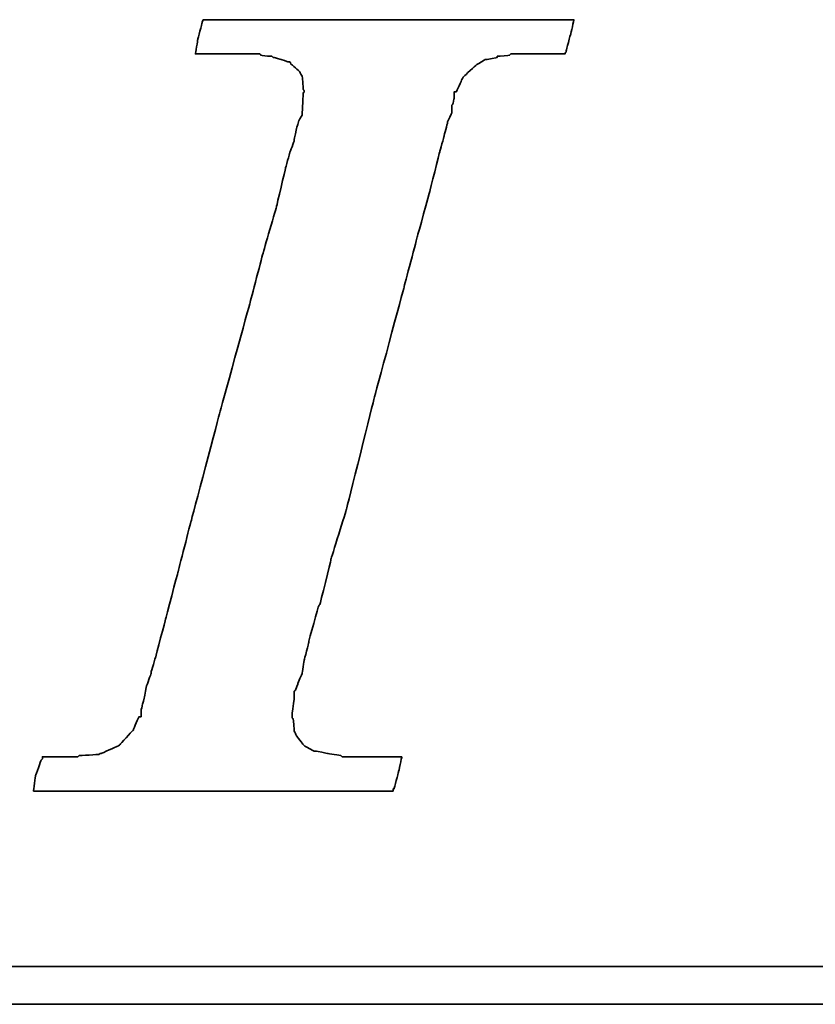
# Model space of a CAD drawing. Header units: millimetres. Extents: x 66 to 553, y -62 to 114.
# Tile 32 of 49: x 425.14 to 429.62, y -10.24 to -4.69. Entities that reach past the tile are written whole.
import ezdxf

# ---------------------------------------------------------------- set-up
doc = ezdxf.new("R2010")
doc.units = ezdxf.units.MM
doc.header["$LTSCALE"] = 0.15
doc.layers.add('DIM', color=4, linetype='CONTINUOUS')
doc.layers.add('layer 1', color=7, linetype='CONTINUOUS')

# ---------------------------------------------------------------- blocks, each defined once
blk = doc.blocks.new('TBI MOTION logo(完整正式版)')
at = {"layer": 'layer 1', "color": 22, "lineweight": 35}
for points, knots in [([(-40.59125, -7.94375), (-40.59125, -7.94375), (-40.97375, -7.94375), (-40.97375, -7.94375), (-40.97375, -7.94375), (-40.97375, -7.94375), (-41.38125, -7.94375), (-41.38125, -7.94375), (-41.38125, -7.94375), (-41.38125, -7.94375), (-41.54875, -7.94375), (-41.54875, -7.94375), (-41.54875, -7.94375), (-41.54875, -7.94375), (-41.59875, -7.94375), (-41.59875, -7.94375), (-41.59875, -7.94375), (-41.59875, -7.94375), (-41.88375, -7.94375), (-41.88375, -7.94375), (-41.88375, -7.94375), (-41.88375, -7.94375), (-41.90875, -7.91875), (-41.90875, -7.91875), (-41.90875, -7.91875), (-41.90875, -7.91875), (-42.19875, -7.87125), (-42.19875, -7.87125), (-42.19875, -7.87125), (-42.19875, -7.87125), (-42.43875, -7.82375), (-42.43875, -7.82375), (-42.43875, -7.82375), (-42.43875, -7.82375), (-42.45875, -7.82375), (-42.45875, -7.82375), (-42.45875, -7.82375), (-42.45875, -7.82375), (-42.48625, -7.82375), (-42.48625, -7.82375), (-42.48625, -7.82375), (-42.48625, -7.82375), (-42.67625, -7.72375), (-42.67625, -7.72375), (-42.67625, -7.72375), (-42.67625, -7.72375), (-42.70125, -7.70375), (-42.70125, -7.70375), (-42.70125, -7.70375), (-42.70125, -7.70375), (-42.72375, -7.67875), (-42.72375, -7.67875), (-42.72375, -7.67875), (-42.72375, -7.67875), (-42.86875, -7.48875), (-42.86875, -7.48875), (-42.86875, -7.48875), (-42.86875, -7.48875), (-42.89375, -7.43875), (-42.89375, -7.43875), (-42.89375, -7.43875), (-42.89375, -7.43875), (-42.91875, -7.38875), (-42.91875, -7.38875), (-42.91875, -7.38875), (-42.91875, -7.38875), (-42.93875, -7.12875), (-42.93875, -7.12875), (-42.93875, -7.12875), (-42.93875, -7.12875), (-42.96375, -7.10375), (-42.96375, -7.10375), (-42.96375, -7.10375), (-42.96375, -7.10375), (-42.96375, -7.05375), (-42.96375, -7.05375), (-42.96375, -7.05375), (-42.96375, -7.05375), (-42.96375, -7.00875), (-42.96375, -7.00875), (-42.96375, -7.00875), (-42.96375, -7.00875), (-42.91875, -6.69625), (-42.91875, -6.69625), (-42.91875, -6.69625), (-42.91875, -6.69625), (-42.91875, -6.62375), (-42.91875, -6.62375), (-42.91875, -6.62375), (-42.91875, -6.62375), (-42.91875, -6.59625), (-42.91875, -6.59625), (-42.91875, -6.59625), (-42.91875, -6.59625), (-42.91875, -6.57375), (-42.91875, -6.57375), (-42.91875, -6.57375), (-42.91875, -6.57375), (-42.91875, -6.52875), (-42.91875, -6.52875), (-42.91875, -6.52875), (-42.91875, -6.52875), (-42.89375, -6.50375), (-42.89375, -6.50375), (-42.89375, -6.50375), (-42.89375, -6.50375), (-42.84375, -6.38375), (-42.84375, -6.38375), (-42.84375, -6.38375), (-42.84375, -6.38375), (-42.84375, -6.35875), (-42.84375, -6.35875), (-42.84375, -6.35875), (-42.84375, -6.35875), (-42.74625, -6.14375), (-42.74625, -6.14375), (-42.74625, -6.14375), (-42.74625, -6.14375), (-42.70125, -5.85375), (-42.70125, -5.85375), (-42.70125, -5.85375), (-42.70125, -5.85375), (-42.60375, -5.47125), (-42.60375, -5.47125), (-42.60375, -5.47125), (-42.60375, -5.47125), (-42.60375, -5.44875), (-42.60375, -5.44875), (-42.60375, -5.44875), (-42.60375, -5.44875), (-42.38875, -4.67875), (-42.38875, -4.67875), (-42.38875, -4.67875), (-42.38875, -4.67875), (-42.36375, -4.65375), (-42.36375, -4.65375), (-42.36375, -4.65375), (-42.36375, -4.65375), (-42.12375, -3.69625), (-42.12375, -3.69625), (-42.12375, -3.69625), (-42.12375, -3.69625), (-42.12375, -3.67374), (-42.12375, -3.67374), (-42.12375, -3.67374), (-42.12375, -3.67374), (-41.78875, -2.59374), (-41.78875, -2.59374), (-41.78875, -2.59374), (-41.78875, -2.59374), (-41.18875, -0.19375), (-41.18875, -0.19375), (-41.18875, -0.19375), (-41.18875, -0.19375), (-40.54375, 2.20624), (-40.54375, 2.20624), (-40.54375, 2.20624), (-40.54375, 2.20624), (-40.25375, 3.30875), (-40.25375, 3.30875), (-40.25375, 3.30875), (-40.25375, 3.30875), (-39.98875, 4.27125), (-39.98875, 4.27125), (-39.98875, 4.27125), (-39.98875, 4.27125), (-39.77375, 5.13125), (-39.77375, 5.13125), (-39.77375, 5.13125), (-39.77375, 5.13125), (-39.67875, 5.47125), (-39.67875, 5.47125), (-39.67875, 5.47125), (-39.67875, 5.47125), (-39.60375, 5.75625), (-39.60375, 5.75625), (-39.60375, 5.75625), (-39.60375, 5.75625), (-39.60375, 5.78125), (-39.60375, 5.78125), (-39.60375, 5.78125), (-39.60375, 5.78125), (-39.50875, 5.97125), (-39.50875, 5.97125), (-39.50875, 5.97125), (-39.50875, 5.97125), (-39.50875, 6.13875), (-39.50875, 6.13875), (-39.50875, 6.13875), (-39.50875, 6.13875), (-39.48625, 6.16625), (-39.48625, 6.16625), (-39.48625, 6.16625), (-39.48625, 6.16625), (-39.46125, 6.28625), (-39.46125, 6.28625), (-39.46125, 6.28625), (-39.46125, 6.28625), (-39.46125, 6.42625), (-39.46125, 6.42625), (-39.46125, 6.42625), (-39.46125, 6.42625), (-39.41375, 6.42625), (-39.41375, 6.42625), (-39.41375, 6.42625), (-39.41375, 6.42625), (-39.29375, 6.69125), (-39.29375, 6.69125), (-39.29375, 6.69125), (-39.29375, 6.69125), (-39.26875, 6.74125), (-39.26875, 6.74125), (-39.26875, 6.74125), (-39.26875, 6.74125), (-39.24375, 6.76625), (-39.24375, 6.76625), (-39.24375, 6.76625), (-39.24375, 6.76625), (-38.98375, 7.00624), (-38.98375, 7.00624), (-38.98375, 7.00624), (-38.98375, 7.00624), (-38.95625, 7.02624), (-38.95625, 7.02624), (-38.95625, 7.02624), (-38.95625, 7.02624), (-38.78875, 7.12624), (-38.78875, 7.12624), (-38.78875, 7.12624), (-38.78875, 7.12624), (-38.76375, 7.12624), (-38.76375, 7.12624), (-38.76375, 7.12624), (-38.76375, 7.12624), (-38.74375, 7.12624), (-38.74375, 7.12624), (-38.74375, 7.12624), (-38.74375, 7.12624), (-38.52875, 7.17125), (-38.52875, 7.17125), (-38.52875, 7.17125), (-38.52875, 7.17125), (-38.52875, 7.19624), (-38.52875, 7.19624), (-38.52875, 7.19624), (-38.52875, 7.19624), (-38.50375, 7.19624), (-38.50375, 7.19624), (-38.50375, 7.19624), (-38.50375, 7.19624), (-38.26125, 7.21875), (-38.26125, 7.21875), (-38.26125, 7.21875), (-38.26125, 7.21875), (-38.23875, 7.24624), (-38.23875, 7.24624), (-38.23875, 7.24624), (-38.23875, 7.24624), (-38.21625, 7.24624), (-38.21625, 7.24624), (-38.21625, 7.24624), (-38.21625, 7.24624), (-38.18875, 7.24624), (-38.18875, 7.24624), (-38.18875, 7.24624), (-38.18875, 7.24624), (-37.90375, 7.24624), (-37.90375, 7.24624), (-37.90375, 7.24624), (-37.90375, 7.24624), (-37.85375, 7.24624), (-37.85375, 7.24624), (-37.85375, 7.24624), (-37.85375, 7.24624), (-37.75875, 7.24624), (-37.75875, 7.24624), (-37.75875, 7.24624), (-37.75875, 7.24624), (-37.42375, 7.24624), (-37.42375, 7.24624), (-37.42375, 7.24624), (-37.42375, 7.24624), (-37.08875, 7.24624), (-37.08875, 7.24624), (-37.08875, 7.24624), (-37.08875, 7.24624), (-37.06375, 7.24624), (-37.06375, 7.24624), (-37.06375, 7.24624), (-37.06375, 7.24624), (-37.06375, 7.26624), (-37.06375, 7.26624), (-37.06375, 7.26624), (-37.06375, 7.26624), (-37.03875, 7.29125), (-37.03875, 7.29125), (-37.03875, 7.29125), (-37.03875, 7.29125), (-37.03875, 7.31625), (-37.03875, 7.31625), (-37.03875, 7.31625), (-37.03875, 7.31625), (-36.94125, 7.67625), (-36.94125, 7.67625), (-36.94125, 7.67625), (-36.94125, 7.67625), (-36.86875, 7.98625), (-36.86875, 7.98625), (-36.86875, 7.98625), (-36.86875, 7.98625), (-36.98875, 7.98625), (-36.98875, 7.98625), (-36.98875, 7.98625), (-36.98875, 7.98625), (-37.42375, 7.98625), (-37.42375, 7.98625), (-37.42375, 7.98625), (-37.42375, 7.98625), (-37.94875, 7.98625), (-37.94875, 7.98625), (-37.94875, 7.98625), (-37.94875, 7.98625), (-38.57375, 7.98625), (-38.57375, 7.98625), (-38.57375, 7.98625), (-38.57375, 7.98625), (-39.29375, 7.98625), (-39.29375, 7.98625), (-39.29375, 7.98625), (-39.29375, 7.98625), (-40.82875, 7.98625), (-40.82875, 7.98625), (-40.82875, 7.98625), (-40.82875, 7.98625), (-42.36375, 7.98625), (-42.36375, 7.98625), (-42.36375, 7.98625), (-42.36375, 7.98625), (-43.08375, 7.98625), (-43.08375, 7.98625), (-43.08375, 7.98625), (-43.08375, 7.98625), (-43.70875, 7.98625), (-43.70875, 7.98625), (-43.70875, 7.98625), (-43.70875, 7.98625), (-44.23375, 7.98625), (-44.23375, 7.98625), (-44.23375, 7.98625), (-44.23375, 7.98625), (-44.66875, 7.98625), (-44.66875, 7.98625), (-44.66875, 7.98625), (-44.66875, 7.98625), (-44.88375, 7.98625), (-44.88375, 7.98625), (-44.88375, 7.98625), (-44.88375, 7.98625), (-44.90875, 7.94125), (-44.90875, 7.94125), (-44.90875, 7.94125), (-44.90875, 7.94125), (-44.90875, 7.91625), (-44.90875, 7.91625), (-44.90875, 7.91625), (-44.90875, 7.91625), (-45.00375, 7.55625), (-45.00375, 7.55625), (-45.00375, 7.55625), (-45.00375, 7.55625), (-45.05375, 7.24624), (-45.05375, 7.24624), (-45.05375, 7.24624), (-45.05375, 7.24624), (-44.61875, 7.24624), (-44.61875, 7.24624), (-44.61875, 7.24624), (-44.61875, 7.24624), (-44.11375, 7.24624), (-44.11375, 7.24624), (-44.11375, 7.24624), (-44.11375, 7.24624), (-43.99375, 7.24624), (-43.99375, 7.24624), (-43.99375, 7.24624), (-43.99375, 7.24624), (-43.94625, 7.24624), (-43.94625, 7.24624), (-43.94625, 7.24624), (-43.94625, 7.24624), (-43.92374, 7.24624), (-43.92374, 7.24624), (-43.92374, 7.24624), (-43.92374, 7.24624), (-43.65875, 7.24624), (-43.65875, 7.24624), (-43.65875, 7.24624), (-43.65875, 7.24624), (-43.63875, 7.21875), (-43.63875, 7.21875), (-43.63875, 7.21875), (-43.63875, 7.21875), (-43.46875, 7.19624), (-43.46875, 7.19624), (-43.46875, 7.19624), (-43.46875, 7.19624), (-43.39875, 7.19624), (-43.39875, 7.19624), (-43.39875, 7.19624), (-43.39875, 7.19624), (-43.37125, 7.17125), (-43.37125, 7.17125), (-43.37125, 7.17125), (-43.37125, 7.17125), (-43.34875, 7.17125), (-43.34875, 7.17125), (-43.34875, 7.17125), (-43.34875, 7.17125), (-43.20375, 7.12624), (-43.20375, 7.12624), (-43.20375, 7.12624), (-43.20375, 7.12624), (-43.05875, 7.07624), (-43.05875, 7.07624), (-43.05875, 7.07624), (-43.05875, 7.07624), (-43.01375, 7.07624), (-43.01375, 7.07624), (-43.01375, 7.07624), (-43.01375, 7.07624), (-42.98875, 7.02624), (-42.98875, 7.02624), (-42.98875, 7.02624), (-42.98875, 7.02624), (-42.79875, 6.86125), (-42.79875, 6.86125), (-42.79875, 6.86125), (-42.79875, 6.86125), (-42.77375, 6.81125), (-42.77375, 6.81125), (-42.77375, 6.81125), (-42.77375, 6.81125), (-42.74625, 6.76625), (-42.74625, 6.76625), (-42.74625, 6.76625), (-42.74625, 6.76625), (-42.72375, 6.47625), (-42.72375, 6.47625), (-42.72375, 6.47625), (-42.72375, 6.47625), (-42.70125, 6.45124), (-42.70125, 6.45124), (-42.70125, 6.45124), (-42.70125, 6.45124), (-42.70125, 6.42625), (-42.70125, 6.42625), (-42.70125, 6.42625), (-42.70125, 6.42625), (-42.72375, 6.40625), (-42.72375, 6.40625), (-42.72375, 6.40625), (-42.72375, 6.40625), (-42.74625, 5.97125), (-42.74625, 5.97125), (-42.74625, 5.97125), (-42.74625, 5.97125), (-42.74625, 5.94625), (-42.74625, 5.94625), (-42.74625, 5.94625), (-42.74625, 5.94625), (-42.74625, 5.92625), (-42.74625, 5.92625), (-42.74625, 5.92625), (-42.74625, 5.92625), (-42.77375, 5.87625), (-42.77375, 5.87625), (-42.77375, 5.87625), (-42.77375, 5.87625), (-42.81875, 5.80625), (-42.81875, 5.80625), (-42.81875, 5.80625), (-42.81875, 5.80625), (-42.86875, 5.63625), (-42.86875, 5.63625), (-42.86875, 5.63625), (-42.86875, 5.63625), (-42.91875, 5.39625), (-42.91875, 5.39625), (-42.91875, 5.39625), (-42.91875, 5.39625), (-42.91875, 5.37124), (-42.91875, 5.37124), (-42.91875, 5.37124), (-42.91875, 5.37124), (-43.01375, 5.10874), (-43.01375, 5.10874), (-43.01375, 5.10874), (-43.01375, 5.10874), (-43.10875, 4.77124), (-43.10875, 4.77124), (-43.10875, 4.77124), (-43.10875, 4.77124), (-43.29875, 3.95625), (-43.29875, 3.95625), (-43.29875, 3.95625), (-43.29875, 3.95625), (-43.58875, 2.95125), (-43.58875, 2.95125), (-43.58875, 2.95125), (-43.58875, 2.95125), (-43.87375, 1.87125), (-43.87375, 1.87125), (-43.87375, 1.87125), (-43.87375, 1.87125), (-44.52625, -0.50374), (-44.52625, -0.50374), (-44.52625, -0.50374), (-44.52625, -0.50374), (-45.14875, -2.85375), (-45.14875, -2.85375), (-45.14875, -2.85375), (-45.14875, -2.85375), (-45.43375, -3.95875), (-45.43375, -3.95875), (-45.43375, -3.95875), (-45.43375, -3.95875), (-45.69875, -4.96875), (-45.69875, -4.96875), (-45.69875, -4.96875), (-45.69875, -4.96875), (-45.91375, -5.78375), (-45.91375, -5.78375), (-45.91375, -5.78375), (-45.91375, -5.78375), (-46.01375, -6.11875), (-46.01375, -6.11875), (-46.01375, -6.11875), (-46.01375, -6.11875), (-46.01375, -6.14375), (-46.01375, -6.14375), (-46.01375, -6.14375), (-46.01375, -6.14375), (-46.10875, -6.40875), (-46.10875, -6.40875), (-46.10875, -6.40875), (-46.10875, -6.40875), (-46.15375, -6.64875), (-46.15375, -6.64875), (-46.15375, -6.64875), (-46.15375, -6.64875), (-46.20375, -6.83875), (-46.20375, -6.83875), (-46.20375, -6.83875), (-46.20375, -6.83875), (-46.22875, -6.93375), (-46.22875, -6.93375), (-46.22875, -6.93375), (-46.22875, -6.93375), (-46.22875, -7.07875), (-46.22875, -7.07875), (-46.22875, -7.07875), (-46.22875, -7.07875), (-46.27375, -7.07875), (-46.27375, -7.07875), (-46.27375, -7.07875), (-46.27375, -7.07875), (-46.39375, -7.34375), (-46.39375, -7.34375), (-46.39375, -7.34375), (-46.39375, -7.34375), (-46.39375, -7.36875), (-46.39375, -7.36875), (-46.39375, -7.36875), (-46.39375, -7.36875), (-46.42125, -7.38875), (-46.42125, -7.38875), (-46.42125, -7.38875), (-46.42125, -7.38875), (-46.68375, -7.67875), (-46.68375, -7.67875), (-46.68375, -7.67875), (-46.68375, -7.67875), (-46.70875, -7.70375), (-46.70875, -7.70375), (-46.70875, -7.70375), (-46.70875, -7.70375), (-46.75375, -7.72375), (-46.75375, -7.72375), (-46.75375, -7.72375), (-46.75375, -7.72375), (-47.08875, -7.87125), (-47.08875, -7.87125), (-47.08875, -7.87125), (-47.08875, -7.87125), (-47.11625, -7.87125), (-47.11625, -7.87125), (-47.11625, -7.87125), (-47.11625, -7.87125), (-47.13875, -7.89375), (-47.13875, -7.89375), (-47.13875, -7.89375), (-47.13875, -7.89375), (-47.56875, -7.91875), (-47.56875, -7.91875), (-47.56875, -7.91875), (-47.56875, -7.91875), (-47.59625, -7.94375), (-47.59625, -7.94375), (-47.59625, -7.94375), (-47.59625, -7.94375), (-47.64375, -7.94375), (-47.64375, -7.94375), (-47.64375, -7.94375), (-47.64375, -7.94375), (-47.73625, -7.94375), (-47.73625, -7.94375), (-47.73625, -7.94375), (-47.73625, -7.94375), (-48.07375, -7.94375), (-48.07375, -7.94375), (-48.07375, -7.94375), (-48.07375, -7.94375), (-48.36125, -7.94375), (-48.36125, -7.94375), (-48.36125, -7.94375), (-48.36125, -7.94375), (-48.36125, -7.96625), (-48.36125, -7.96625), (-48.36125, -7.96625), (-48.36125, -7.96625), (-48.36125, -7.99125), (-48.36125, -7.99125), (-48.36125, -7.99125), (-48.36125, -7.99125), (-48.38875, -8.01375), (-48.38875, -8.01375), (-48.38875, -8.01375), (-48.38875, -8.01375), (-48.50875, -8.34875), (-48.50875, -8.34875), (-48.50875, -8.34875), (-48.50875, -8.34875), (-48.55375, -8.68625), (-48.55375, -8.68625), (-48.55375, -8.68625), (-48.55375, -8.68625), (-48.45875, -8.68625), (-48.45875, -8.68625), (-48.45875, -8.68625), (-48.45875, -8.68625), (-48.07375, -8.68625), (-48.07375, -8.68625), (-48.07375, -8.68625), (-48.07375, -8.68625), (-47.52375, -8.68625), (-47.52375, -8.68625), (-47.52375, -8.68625), (-47.52375, -8.68625), (-46.92375, -8.68625), (-46.92375, -8.68625), (-46.92375, -8.68625), (-46.92375, -8.68625), (-46.25375, -8.68625), (-46.25375, -8.68625), (-46.25375, -8.68625), (-46.25375, -8.68625), (-46.20375, -8.68625), (-46.20375, -8.68625), (-46.20375, -8.68625), (-46.20375, -8.68625), (-44.71375, -8.68625), (-44.71375, -8.68625), (-44.71375, -8.68625), (-44.71375, -8.68625), (-43.22875, -8.68625), (-43.22875, -8.68625), (-43.22875, -8.68625), (-43.22875, -8.68625), (-42.55875, -8.68625), (-42.55875, -8.68625), (-42.55875, -8.68625), (-42.55875, -8.68625), (-42.50875, -8.68625), (-42.50875, -8.68625), (-42.50875, -8.68625), (-42.50875, -8.68625), (-41.93375, -8.68625), (-41.93375, -8.68625), (-41.93375, -8.68625), (-41.93375, -8.68625), (-41.38125, -8.68625), (-41.38125, -8.68625), (-41.38125, -8.68625), (-41.38125, -8.68625), (-40.97375, -8.68625), (-40.97375, -8.68625), (-40.97375, -8.68625), (-40.97375, -8.68625), (-40.78125, -8.68625), (-40.78125, -8.68625), (-40.78125, -8.68625), (-40.78125, -8.68625), (-40.78125, -8.63875), (-40.78125, -8.63875), (-40.78125, -8.63875), (-40.78125, -8.63875), (-40.75875, -8.63875), (-40.75875, -8.63875), (-40.75875, -8.63875), (-40.75875, -8.63875), (-40.66375, -8.27875), (-40.66375, -8.27875), (-40.66375, -8.27875), (-40.66375, -8.27875), (-40.59125, -7.94375), (-40.59125, -7.94375)], [0, 0, 0, 0, 0.00558659, 0.00558659, 0.00558659, 0.0055866, 0.01117318, 0.01117318, 0.01117318, 0.01117319, 0.01675978, 0.01675978, 0.01675978, 0.01675979, 0.02234637, 0.02234637, 0.02234637, 0.02234638, 0.02793296, 0.02793296, 0.02793296, 0.02793297, 0.03351955, 0.03351955, 0.03351955, 0.03351956, 0.03910615, 0.03910615, 0.03910615, 0.03910616, 0.04469274, 0.04469274, 0.04469274, 0.04469275, 0.05027933, 0.05027933, 0.05027933, 0.05027934, 0.05586592, 0.05586592, 0.05586592, 0.05586593, 0.06145251, 0.06145251, 0.06145251, 0.06145252, 0.06703911, 0.06703911, 0.06703911, 0.06703912, 0.0726257, 0.0726257, 0.0726257, 0.07262571, 0.07821229, 0.07821229, 0.07821229, 0.0782123, 0.08379888, 0.08379888, 0.08379888, 0.08379889, 0.08938547, 0.08938547, 0.08938547, 0.08938548, 0.09497207, 0.09497207, 0.09497207, 0.09497208, 0.10055866, 0.10055866, 0.10055866, 0.10055867, 0.10614525, 0.10614525, 0.10614525, 0.10614526, 0.11173184, 0.11173184, 0.11173184, 0.11173185, 0.11731844, 0.11731844, 0.11731844, 0.11731845, 0.12290503, 0.12290503, 0.12290503, 0.12290504, 0.12849162, 0.12849162, 0.12849162, 0.12849163, 0.13407821, 0.13407821, 0.13407821, 0.13407822, 0.1396648, 0.1396648, 0.1396648, 0.13966481, 0.1452514, 0.1452514, 0.1452514, 0.14525141, 0.15083799, 0.15083799, 0.15083799, 0.150838, 0.15642458, 0.15642458, 0.15642458, 0.15642459, 0.16201117, 0.16201117, 0.16201117, 0.16201118, 0.16759777, 0.16759777, 0.16759777, 0.16759778, 0.17318436, 0.17318436, 0.17318436, 0.17318437, 0.17877095, 0.17877095, 0.17877095, 0.17877096, 0.18435754, 0.18435754, 0.18435754, 0.18435755, 0.18994413, 0.18994413, 0.18994413, 0.18994414, 0.19553073, 0.19553073, 0.19553073, 0.19553074, 0.20111732, 0.20111732, 0.20111732, 0.20111733, 0.20670391, 0.20670391, 0.20670391, 0.20670392, 0.2122905, 0.2122905, 0.2122905, 0.21229051, 0.21787709, 0.21787709, 0.21787709, 0.2178771, 0.22346369, 0.22346369, 0.22346369, 0.2234637, 0.22905028, 0.22905028, 0.22905028, 0.22905029, 0.23463687, 0.23463687, 0.23463687, 0.23463688, 0.24022346, 0.24022346, 0.24022346, 0.24022347, 0.24581006, 0.24581006, 0.24581006, 0.24581007, 0.25139665, 0.25139665, 0.25139665, 0.25139666, 0.25698324, 0.25698324, 0.25698324, 0.25698325, 0.26256983, 0.26256983, 0.26256983, 0.26256984, 0.26815642, 0.26815642, 0.26815642, 0.26815643, 0.27374302, 0.27374302, 0.27374302, 0.27374303, 0.27932961, 0.27932961, 0.27932961, 0.27932962, 0.2849162, 0.2849162, 0.2849162, 0.28491621, 0.29050279, 0.29050279, 0.29050279, 0.2905028, 0.29608939, 0.29608939, 0.29608939, 0.2960894, 0.30167598, 0.30167598, 0.30167598, 0.30167599, 0.30726257, 0.30726257, 0.30726257, 0.30726258, 0.31284916, 0.31284916, 0.31284916, 0.31284917, 0.31843575, 0.31843575, 0.31843575, 0.31843576, 0.32402235, 0.32402235, 0.32402235, 0.32402236, 0.32960894, 0.32960894, 0.32960894, 0.32960895, 0.33519553, 0.33519553, 0.33519553, 0.33519554, 0.34078212, 0.34078212, 0.34078212, 0.34078213, 0.34636872, 0.34636872, 0.34636872, 0.34636873, 0.35195531, 0.35195531, 0.35195531, 0.35195532, 0.3575419, 0.3575419, 0.3575419, 0.35754191, 0.36312849, 0.36312849, 0.36312849, 0.3631285, 0.36871508, 0.36871508, 0.36871508, 0.36871509, 0.37430168, 0.37430168, 0.37430168, 0.37430169, 0.37988827, 0.37988827, 0.37988827, 0.37988828, 0.38547486, 0.38547486, 0.38547486, 0.38547487, 0.39106145, 0.39106145, 0.39106145, 0.39106146, 0.39664804, 0.39664804, 0.39664804, 0.39664805, 0.40223464, 0.40223464, 0.40223464, 0.40223465, 0.40782123, 0.40782123, 0.40782123, 0.40782124, 0.41340782, 0.41340782, 0.41340782, 0.41340783, 0.41899441, 0.41899441, 0.41899441, 0.41899442, 0.42458101, 0.42458101, 0.42458101, 0.42458102, 0.4301676, 0.4301676, 0.4301676, 0.43016761, 0.43575419, 0.43575419, 0.43575419, 0.4357542, 0.44134078, 0.44134078, 0.44134078, 0.44134079, 0.44692737, 0.44692737, 0.44692737, 0.44692738, 0.45251397, 0.45251397, 0.45251397, 0.45251398, 0.45810056, 0.45810056, 0.45810056, 0.45810057, 0.46368715, 0.46368715, 0.46368715, 0.46368716, 0.46927374, 0.46927374, 0.46927374, 0.46927375, 0.47486034, 0.47486034, 0.47486034, 0.47486035, 0.48044693, 0.48044693, 0.48044693, 0.48044694, 0.48603352, 0.48603352, 0.48603352, 0.48603353, 0.49162011, 0.49162011, 0.49162011, 0.49162012, 0.4972067, 0.4972067, 0.4972067, 0.49720671, 0.5027933, 0.5027933, 0.5027933, 0.50279331, 0.50837989, 0.50837989, 0.50837989, 0.5083799, 0.51396648, 0.51396648, 0.51396648, 0.51396649, 0.51955307, 0.51955307, 0.51955307, 0.51955308, 0.52513966, 0.52513966, 0.52513966, 0.52513967, 0.53072626, 0.53072626, 0.53072626, 0.53072627, 0.53631285, 0.53631285, 0.53631285, 0.53631286, 0.54189944, 0.54189944, 0.54189944, 0.54189945, 0.54748603, 0.54748603, 0.54748603, 0.54748604, 0.55307263, 0.55307263, 0.55307263, 0.55307264, 0.55865922, 0.55865922, 0.55865922, 0.55865923, 0.56424581, 0.56424581, 0.56424581, 0.56424582, 0.5698324, 0.5698324, 0.5698324, 0.56983241, 0.57541899, 0.57541899, 0.57541899, 0.575419, 0.58100559, 0.58100559, 0.58100559, 0.5810056, 0.58659218, 0.58659218, 0.58659218, 0.58659219, 0.59217877, 0.59217877, 0.59217877, 0.59217878, 0.59776536, 0.59776536, 0.59776536, 0.59776537, 0.60335196, 0.60335196, 0.60335196, 0.60335197, 0.60893855, 0.60893855, 0.60893855, 0.60893856, 0.61452514, 0.61452514, 0.61452514, 0.61452515, 0.62011173, 0.62011173, 0.62011173, 0.62011174, 0.62569832, 0.62569832, 0.62569832, 0.62569833, 0.63128492, 0.63128492, 0.63128492, 0.63128493, 0.63687151, 0.63687151, 0.63687151, 0.63687152, 0.6424581, 0.6424581, 0.6424581, 0.64245811, 0.64804469, 0.64804469, 0.64804469, 0.6480447, 0.65363128, 0.65363128, 0.65363128, 0.65363129, 0.65921788, 0.65921788, 0.65921788, 0.65921789, 0.66480447, 0.66480447, 0.66480447, 0.66480448, 0.67039106, 0.67039106, 0.67039106, 0.67039107, 0.67597765, 0.67597765, 0.67597765, 0.67597766, 0.68156425, 0.68156425, 0.68156425, 0.68156426, 0.68715084, 0.68715084, 0.68715084, 0.68715085, 0.69273743, 0.69273743, 0.69273743, 0.69273744, 0.69832402, 0.69832402, 0.69832402, 0.69832403, 0.70391061, 0.70391061, 0.70391061, 0.70391062, 0.70949721, 0.70949721, 0.70949721, 0.70949722, 0.7150838, 0.7150838, 0.7150838, 0.71508381, 0.72067039, 0.72067039, 0.72067039, 0.7206704, 0.72625698, 0.72625698, 0.72625698, 0.72625699, 0.73184358, 0.73184358, 0.73184358, 0.73184359, 0.73743017, 0.73743017, 0.73743017, 0.73743018, 0.74301676, 0.74301676, 0.74301676, 0.74301677, 0.74860335, 0.74860335, 0.74860335, 0.74860336, 0.75418994, 0.75418994, 0.75418994, 0.75418995, 0.75977654, 0.75977654, 0.75977654, 0.75977655, 0.76536313, 0.76536313, 0.76536313, 0.76536314, 0.77094972, 0.77094972, 0.77094972, 0.77094973, 0.77653631, 0.77653631, 0.77653631, 0.77653632, 0.78212291, 0.78212291, 0.78212291, 0.78212292, 0.7877095, 0.7877095, 0.7877095, 0.78770951, 0.79329609, 0.79329609, 0.79329609, 0.7932961, 0.79888268, 0.79888268, 0.79888268, 0.79888269, 0.80446927, 0.80446927, 0.80446927, 0.80446928, 0.81005587, 0.81005587, 0.81005587, 0.81005588, 0.81564246, 0.81564246, 0.81564246, 0.81564247, 0.82122905, 0.82122905, 0.82122905, 0.82122906, 0.82681564, 0.82681564, 0.82681564, 0.82681565, 0.83240223, 0.83240223, 0.83240223, 0.83240224, 0.83798883, 0.83798883, 0.83798883, 0.83798884, 0.84357542, 0.84357542, 0.84357542, 0.84357543, 0.84916201, 0.84916201, 0.84916201, 0.84916202, 0.8547486, 0.8547486, 0.8547486, 0.85474861, 0.8603352, 0.8603352, 0.8603352, 0.86033521, 0.86592179, 0.86592179, 0.86592179, 0.8659218, 0.87150838, 0.87150838, 0.87150838, 0.87150839, 0.87709497, 0.87709497, 0.87709497, 0.87709498, 0.88268156, 0.88268156, 0.88268156, 0.88268157, 0.88826816, 0.88826816, 0.88826816, 0.88826817, 0.89385475, 0.89385475, 0.89385475, 0.89385476, 0.89944134, 0.89944134, 0.89944134, 0.89944135, 0.90502793, 0.90502793, 0.90502793, 0.90502794, 0.91061453, 0.91061453, 0.91061453, 0.91061454, 0.91620112, 0.91620112, 0.91620112, 0.91620113, 0.92178771, 0.92178771, 0.92178771, 0.92178772, 0.9273743, 0.9273743, 0.9273743, 0.92737431, 0.93296089, 0.93296089, 0.93296089, 0.9329609, 0.93854749, 0.93854749, 0.93854749, 0.9385475, 0.94413408, 0.94413408, 0.94413408, 0.94413409, 0.94972067, 0.94972067, 0.94972067, 0.94972068, 0.95530726, 0.95530726, 0.95530726, 0.95530727, 0.96089385, 0.96089385, 0.96089385, 0.96089386, 0.96648045, 0.96648045, 0.96648045, 0.96648046, 0.97206704, 0.97206704, 0.97206704, 0.97206705, 0.97765363, 0.97765363, 0.97765363, 0.97765364, 0.98324022, 0.98324022, 0.98324022, 0.98324023, 0.98882682, 0.98882682, 0.98882682, 0.98882683, 0.99441341, 0.99441341, 0.99441341, 0.99441342, 1, 1, 1, 1]), ([(75.90875, -9.47875), (75.90875, -9.47875), (75.90875, -12.28625), (75.90875, -12.28625), (75.90875, -12.28625), (75.90875, -12.28625), (75.90875, -12.47875), (75.90875, -12.47875), (75.90875, -12.47875), (75.90875, -12.47875), (75.71625, -12.47875), (75.71625, -12.47875), (75.71625, -12.47875), (75.71625, -12.47875), (-88.32875, -12.47875), (-88.32875, -12.47875), (-88.32875, -12.47875), (-88.32875, -12.47875), (-88.32875, -13.29375), (-88.32875, -13.29375), (-88.32875, -13.29375), (-88.32875, -13.29375), (82.89125, -13.29375), (82.89125, -13.29375), (82.89125, -13.29375), (82.89125, -13.29375), (75.90875, -9.47875), (75.90875, -9.47875)], [0, 0, 0, 0, 0.14285714, 0.14285714, 0.14285714, 0.14285715, 0.28571429, 0.28571429, 0.28571429, 0.2857143, 0.42857143, 0.42857143, 0.42857143, 0.42857144, 0.57142857, 0.57142857, 0.57142857, 0.57142858, 0.71428571, 0.71428571, 0.71428571, 0.71428572, 0.85714286, 0.85714286, 0.85714286, 0.85714287, 1, 1, 1, 1])]:
    blk.add_open_spline(points, degree=3, knots=knots, dxfattribs=at)

msp = doc.modelspace()

# ---------------------------------------------------------------- block references
at = {"layer": 'DIM', "color": 0, "xscale": 0.2606204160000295, "yscale": 0.2606204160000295, "zscale": 0.2606204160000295}
msp.add_blockref('TBI MOTION logo(完整正式版)', (437.8729, -6.772), dxfattribs=at)

doc.saveas('drawing.dxf')
